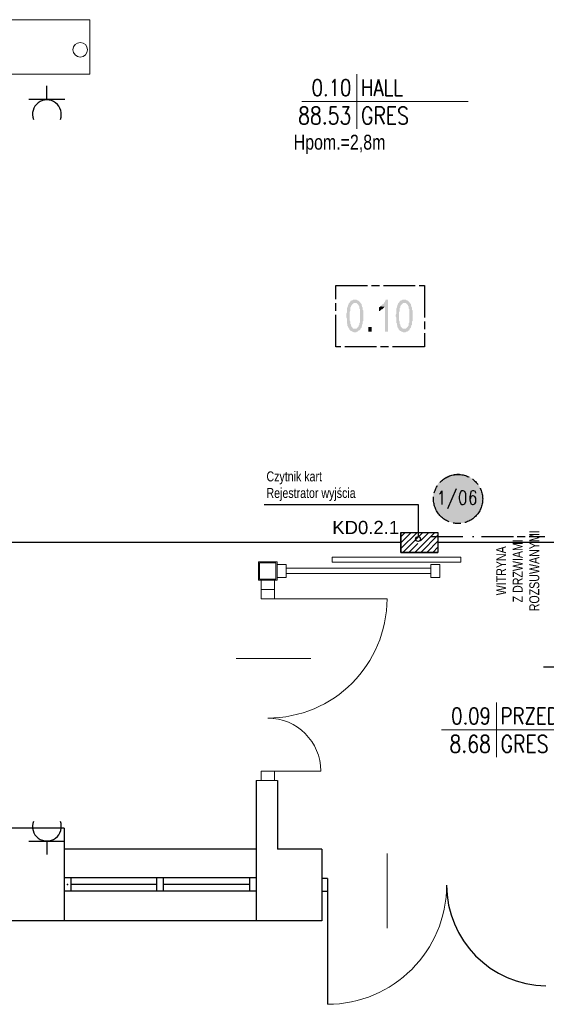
# Model space of a CAD drawing. Header units: millimetres. Extents: x 282377 to 1404227, y -783705 to 1038705.
# Tile 90 of 243: x 381073 to 381471, y 7108 to 7851. Entities that reach past the tile are written whole.
import ezdxf
from ezdxf.enums import TextEntityAlignment as Align

# ---------------------------------------------------------------- set-up
doc = ezdxf.new("R2010")
doc.units = ezdxf.units.MM
doc.linetypes.add('ACAD_ISO08W100', pattern=[36, 24, -3, 6, -3])
doc.layers.add('!!ELEKTRYKA', color=7, linetype='Continuous')
doc.layers.add('!elektryka', color=7, linetype='Continuous')
for name, color, linetype, lineweight in [('BA_drz', 7, 'Continuous', 18), ('BA_KS_ist.', 34, 'Continuous', 13), ('BA_met', 7, 'Continuous', 18), ('Cienka', 7, 'Continuous', 18), ('PG_WYPOSAŻENIE', 9, 'Continuous', 18), ('Przekrojowa', 60, 'Continuous', 18)]:
    doc.layers.add(name, color=color, linetype=linetype, lineweight=lineweight)
doc.styles.add('BIKTC', font='bikromsw.shx', dxfattribs={"width": 0.8})
doc.styles.add('ROMANS', font='romans', dxfattribs={"width": 0.7})
doc.styles.get("Standard").update_dxf_attribs({"font": 'arial.ttf'})

# ---------------------------------------------------------------- blocks, each defined once
blk = doc.blocks.new('A$C5416600d')
at = {"lineweight": 20}
for points in [[(0, 14), (14, 14), (14, 0), (0, 0)], [(0.8, 13.2), (13.2, 13.2), (13.2, 0.8), (0.8, 0.8)]]:
    blk.add_lwpolyline(points, close=True, dxfattribs=at)
blk = doc.blocks.new('bikmet')
blk.add_line((0, 1.65), (0, -1.65))
at = {"style": 'ROMANS', "width": 0.8}
blk.add_attdef('NRPOM', text='', height=1, dxfattribs=at).set_placement((-0.333, 0.333), align=Align.RIGHT)
blk.add_attdef('NWAPOM', (0.25, 0.333), '', height=1, dxfattribs=at)
blk.add_attdef('RAREA', text='', height=1.042, dxfattribs=at).set_placement((-0.333, -0.333), align=Align.TOP_RIGHT)
blk.add_attdef('PODLOGA', text='', height=1.042, dxfattribs=at).set_placement((0.25, -0.333), align=Align.TOP_LEFT)
blk = doc.blocks.new('dr1h901')
at = {"color": 7}
blk.add_line((-0.5, 0), (-0.5, 1), dxfattribs=at)
blk.add_line((0, 0.3622), (0, -0.2655))
blk.add_arc((-0.5, 0), 1, 0, 90, dxfattribs=at)
blk = doc.blocks.new('A$C6810ecfa')
at = {"layer": 'BA_KS_ist.', "color": 18, "linetype": 'Continuous', "lineweight": 20, "ltscale": 25, "true_color": 0x000000}
blk.add_circle((-1155.27, 585.29), 5.5, dxfattribs=at)

msp = doc.modelspace()

# ---------------------------------------------------------------- hatches: boundary and pattern name
at = {"layer": '!!ELEKTRYKA', "linetype": 'ACAD_ISO08W100'}
for points in [[(381326.45, 7639.37), (381326.45, 7639.37), (381325.18, 7639.37), (381324.75, 7638.95), (381324.33, 7638.95), (381323.91, 7638.53), (381323.48, 7638.53), (381323.06, 7638.1), (381323.06, 7637.68), (381322.64, 7637.26), (381322.21, 7636.83), (381326.45, 7636.83), (381326.87, 7636.83), (381327.29, 7636.83), (381327.72, 7636.83), (381328.14, 7636.41), (381328.56, 7635.99), (381328.99, 7635.56), (381329.41, 7635.14), (381329.41, 7634.71), (381329.41, 7634.71), (381329.83, 7634.29), (381329.83, 7633.87), (381329.83, 7633.02), (381329.83, 7632.6), (381330.26, 7632.17), (381330.26, 7631.33), (381330.26, 7630.48), (381330.26, 7629.63), (381330.26, 7628.79), (381330.26, 7627.94), (381330.26, 7627.09), (381330.26, 7627.09), (381330.26, 7625.82), (381330.26, 7624.98), (381330.26, 7624.13), (381330.26, 7623.71), (381330.26, 7622.86), (381330.26, 7622.01), (381329.83, 7621.59), (381329.83, 7621.17), (381329.83, 7620.32), (381329.41, 7619.9), (381329.41, 7619.47), (381329.41, 7619.05), (381328.99, 7619.05), (381328.56, 7618.63), (381328.56, 7618.2), (381328.14, 7617.78), (381327.29, 7617.36), (381326.87, 7617.36), (381326.45, 7617.36), (381322.21, 7616.93), (381322.64, 7616.51), (381323.06, 7616.09), (381323.48, 7615.66), (381323.91, 7615.66), (381324.33, 7615.24), (381324.75, 7615.24), (381325.6, 7614.82), (381326.02, 7614.82), (381326.45, 7614.82), (381326.45, 7614.82), (381327.29, 7614.82), (381327.72, 7614.82), (381328.14, 7615.24), (381328.56, 7615.24), (381328.99, 7615.66), (381329.41, 7616.09), (381329.83, 7616.09), (381330.26, 7616.51), (381330.68, 7616.93), (381330.68, 7617.36), (381331.1, 7617.78), (381331.53, 7618.2), (381331.53, 7619.05), (381331.95, 7619.47), (381331.95, 7620.32), (381331.95, 7620.32), (381332.37, 7621.17), (381332.37, 7621.59), (381332.37, 7622.01), (381332.37, 7622.86), (381332.8, 7623.28), (381332.8, 7624.13), (381332.8, 7624.98), (381332.8, 7625.4), (381332.8, 7626.25), (381332.8, 7627.09), (381332.8, 7627.52), (381332.8, 7628.36), (381332.8, 7629.21), (381332.8, 7629.63), (381332.8, 7630.48), (381332.8, 7631.33), (381332.37, 7631.75), (381332.37, 7632.17), (381332.37, 7632.6), (381332.37, 7633.44), (381331.95, 7633.87), (381331.95, 7634.71), (381331.53, 7635.14), (381331.53, 7635.99), (381331.1, 7636.41), (381331.1, 7636.41), (381330.68, 7636.83), (381330.68, 7637.26), (381330.26, 7637.68), (381329.83, 7638.1), (381329.41, 7638.53), (381328.99, 7638.53), (381328.56, 7638.95), (381328.14, 7638.95), (381327.72, 7639.37), (381327.29, 7639.37)], [(381351.42, 7639.37), (381349.73, 7639.37), (381349.73, 7638.95), (381349.31, 7638.1), (381349.31, 7637.68), (381348.88, 7637.26), (381348.46, 7636.83), (381348.04, 7635.99), (381347.61, 7635.99), (381347.19, 7635.56), (381346.77, 7635.14), (381346.34, 7634.71), (381345.92, 7634.29), (381349.31, 7633.87), (381349.31, 7615.24), (381351.42, 7615.24)], [(381363.7, 7639.37), (381363.7, 7639.37), (381362.43, 7639.37), (381362.01, 7638.95), (381361.58, 7638.95), (381361.16, 7638.53), (381360.74, 7638.53), (381360.31, 7638.1), (381360.31, 7637.68), (381359.89, 7637.26), (381359.47, 7636.83), (381363.7, 7636.83), (381364.12, 7636.83), (381364.55, 7636.83), (381364.97, 7636.83), (381365.39, 7636.41), (381365.82, 7635.99), (381366.24, 7635.56), (381366.66, 7635.14), (381366.66, 7634.71), (381366.66, 7634.71), (381367.09, 7634.29), (381367.09, 7633.87), (381367.09, 7633.02), (381367.09, 7632.6), (381367.51, 7632.17), (381367.51, 7631.33), (381367.51, 7630.48), (381367.51, 7629.63), (381367.51, 7628.79), (381367.51, 7627.94), (381367.51, 7627.09), (381367.51, 7627.09), (381367.51, 7625.82), (381367.51, 7624.98), (381367.51, 7624.13), (381367.51, 7623.71), (381367.51, 7622.86), (381367.51, 7622.01), (381367.09, 7621.59), (381367.09, 7621.17), (381367.09, 7620.32), (381367.09, 7619.9), (381366.66, 7619.47), (381366.66, 7619.05), (381366.24, 7619.05), (381366.24, 7618.63), (381365.82, 7618.2), (381365.39, 7617.78), (381364.97, 7617.36), (381364.12, 7617.36), (381363.7, 7617.36), (381359.47, 7616.93), (381359.89, 7616.51), (381360.31, 7616.09), (381360.74, 7615.66), (381361.16, 7615.66), (381361.58, 7615.24), (381362.01, 7615.24), (381362.85, 7614.82), (381363.28, 7614.82), (381363.7, 7614.82), (381363.7, 7614.82), (381364.55, 7614.82), (381364.97, 7614.82), (381365.39, 7615.24), (381365.82, 7615.24), (381366.66, 7615.66), (381367.09, 7616.09), (381367.51, 7616.09), (381367.51, 7616.51), (381367.93, 7616.93), (381367.93, 7617.36), (381368.36, 7617.78), (381368.78, 7618.2), (381368.78, 7619.05), (381369.2, 7619.47), (381369.2, 7620.32), (381369.63, 7620.32), (381369.63, 7621.17), (381369.63, 7621.59), (381369.63, 7622.01), (381369.63, 7622.86), (381370.05, 7623.28), (381370.05, 7624.13), (381370.05, 7624.98), (381370.05, 7625.4), (381370.05, 7626.25), (381370.05, 7627.09), (381370.05, 7627.52), (381370.05, 7628.36), (381370.05, 7629.21), (381370.05, 7629.63), (381370.05, 7630.48), (381370.05, 7631.33), (381369.63, 7631.75), (381369.63, 7632.17), (381369.63, 7632.6), (381369.63, 7633.44), (381369.2, 7633.87), (381369.2, 7634.71), (381368.78, 7635.14), (381368.78, 7635.99), (381368.36, 7636.41), (381368.36, 7636.41), (381367.93, 7636.83), (381367.93, 7637.26), (381367.51, 7637.68), (381367.09, 7638.1), (381366.66, 7638.53), (381366.24, 7638.53), (381365.82, 7638.95), (381365.39, 7638.95), (381364.97, 7639.37), (381364.55, 7639.37)], [(381322.21, 7636.83), (381321.79, 7636.41), (381321.79, 7635.99), (381321.37, 7635.14), (381321.37, 7634.71), (381320.94, 7633.87), (381320.94, 7633.87), (381320.94, 7633.44), (381320.52, 7632.6), (381320.52, 7632.17), (381320.52, 7631.33), (381320.52, 7630.9), (381320.52, 7630.06), (381320.52, 7629.63), (381320.1, 7628.79), (381320.1, 7627.94), (381320.1, 7627.09), (381320.1, 7626.67), (381320.1, 7625.82), (381320.52, 7624.98), (381320.52, 7624.13), (381320.52, 7623.71), (381320.52, 7622.86), (381320.52, 7622.01), (381320.52, 7621.59), (381320.94, 7620.74), (381320.94, 7620.32), (381320.94, 7619.47), (381321.37, 7619.05), (381321.37, 7618.63), (381321.79, 7618.2), (381321.79, 7617.78), (381322.21, 7617.36), (381322.21, 7616.93), (381326.45, 7617.36), (381326.45, 7617.36), (381326.02, 7617.36), (381325.6, 7617.36), (381324.75, 7617.78), (381324.75, 7618.2), (381324.33, 7618.63), (381323.91, 7619.05), (381323.91, 7619.47), (381323.48, 7619.9), (381323.48, 7619.9), (381323.48, 7620.74), (381323.06, 7621.17), (381323.06, 7621.59), (381323.06, 7622.44), (381323.06, 7622.86), (381322.64, 7623.71), (381322.64, 7624.55), (381322.64, 7625.4), (381322.64, 7626.25), (381322.64, 7627.09), (381322.64, 7627.52), (381322.64, 7628.36), (381322.64, 7629.21), (381322.64, 7630.06), (381323.06, 7630.9), (381323.06, 7631.75), (381323.06, 7632.17), (381323.06, 7633.02), (381323.06, 7633.44), (381323.48, 7633.87), (381323.48, 7634.29), (381323.91, 7634.71), (381323.91, 7635.14), (381324.33, 7635.56), (381324.75, 7635.99), (381325.18, 7636.41), (381325.6, 7636.83), (381326.02, 7636.83), (381326.45, 7636.83)], [(381345.92, 7634.29), (381345.5, 7633.87), (381345.07, 7633.87), (381344.65, 7633.44), (381344.65, 7630.48), (381344.65, 7630.48), (381345.07, 7630.9), (381345.5, 7630.9), (381345.92, 7631.33), (381346.34, 7631.75), (381346.77, 7632.17), (381347.19, 7632.17), (381347.61, 7632.6), (381348.04, 7633.02), (381348.46, 7633.44), (381348.88, 7633.87), (381349.31, 7633.87)], [(381359.47, 7636.83), (381359.04, 7636.41), (381359.04, 7635.99), (381358.62, 7635.14), (381358.62, 7634.71), (381358.2, 7633.87), (381358.2, 7633.87), (381358.2, 7633.44), (381357.77, 7632.6), (381357.77, 7632.17), (381357.77, 7631.33), (381357.77, 7630.9), (381357.77, 7630.06), (381357.77, 7629.63), (381357.77, 7628.79), (381357.35, 7627.94), (381357.35, 7627.09), (381357.35, 7626.67), (381357.77, 7625.82), (381357.77, 7624.98), (381357.77, 7624.13), (381357.77, 7623.71), (381357.77, 7622.86), (381357.77, 7622.01), (381358.2, 7621.59), (381358.2, 7620.74), (381358.2, 7620.32), (381358.62, 7619.47), (381358.62, 7619.05), (381358.62, 7618.63), (381359.04, 7618.2), (381359.04, 7617.78), (381359.47, 7617.36), (381359.47, 7616.93), (381363.7, 7617.36), (381363.7, 7617.36), (381363.28, 7617.36), (381362.85, 7617.36), (381362.43, 7617.78), (381362.01, 7618.2), (381361.58, 7618.63), (381361.16, 7619.05), (381361.16, 7619.47), (381360.74, 7619.9), (381360.74, 7619.9), (381360.74, 7620.74), (381360.31, 7621.17), (381360.31, 7621.59), (381360.31, 7622.44), (381360.31, 7622.86), (381359.89, 7623.71), (381359.89, 7624.55), (381359.89, 7625.4), (381359.89, 7626.25), (381359.89, 7627.09), (381359.89, 7627.52), (381359.89, 7628.36), (381359.89, 7629.21), (381359.89, 7630.06), (381360.31, 7630.9), (381360.31, 7631.75), (381360.31, 7632.17), (381360.31, 7633.02), (381360.74, 7633.44), (381360.74, 7633.87), (381360.74, 7634.29), (381361.16, 7634.71), (381361.16, 7635.14), (381361.58, 7635.56), (381362.01, 7635.99), (381362.43, 7636.41), (381362.85, 7636.83), (381363.28, 7636.83), (381363.7, 7636.83)]]:
    msp.add_hatch(color=7, dxfattribs=at).paths.add_polyline_path(points)
at = {"layer": '!!ELEKTRYKA'}
h = msp.add_hatch(dxfattribs=at)
h.set_pattern_fill('ANSI31', color=5)
h.set_pattern_definition([(45, (329153.1643, 41911.9247), (-2.24506403, 2.24506403), [])])
h.paths.add_polyline_path([(381374.2, 7463.71), (381374.2, 7459.06, -0.414214), (381376.06, 7457.2, -1), (381372.35, 7457.2, -0.414214), (381374.2, 7459.06), (381374.2, 7463.71), (381367.51, 7463.71), (381367.51, 7448.61), (381389.22, 7448.61), (381389.22, 7463.71)])
h.paths.add_polyline_path([(381367.51, 7463.71), (381361.15, 7463.71), (381361.15, 7448.61), (381367.51, 7448.61)])
at = {"layer": 'PG_WYPOSAŻENIE'}
h = msp.add_hatch(dxfattribs=at)
h.set_pattern_fill('ANSI31', color=5)
h.set_pattern_definition([(45, (329153.1643, 41911.9247), (-2.24506403, 2.24506403), [])])
h.paths.add_polyline_path([(381374.2, 7463.71), (381374.2, 7459.06, -0.414214), (381376.06, 7457.2, -1), (381372.35, 7457.2, -0.414214), (381374.2, 7459.06), (381374.2, 7463.71), (381367.51, 7463.71), (381367.51, 7448.61), (381389.22, 7448.61), (381389.22, 7463.71)])
h.paths.add_polyline_path([(381367.51, 7463.71), (381361.15, 7463.71), (381361.15, 7448.61), (381367.51, 7448.61)])

# ---------------------------------------------------------------- linework, layer by layer
at = {"layer": '!!ELEKTRYKA'}
for p, q in [((381257.92, 7484.69), (381374.2, 7484.69)), ((381374.2, 7484.69), (381374.2, 7460.57)), ((381361.15, 7463.71), (381361.15, 7448.61)), ((381468.86, 7362.24), (381585.14, 7362.24))]:
    msp.add_line(p, q, dxfattribs=at)
at = {"layer": '!!ELEKTRYKA', "color": 5}
msp.add_line((381361.15, 7448.61), (381389.22, 7448.61), dxfattribs=at)
at = {"layer": '!!ELEKTRYKA', "color": 217, "linetype": 'Continuous', "lineweight": -3, "true_color": 0x93278f}
for points in [[(381094.03, 7790.51), (381094.03, 7800.67)], [(381107.58, 7790.51), (381080.48, 7790.51)], [(381107.58, 7230.42), (381080.48, 7230.42)], [(381094.03, 7230.42), (381094.03, 7220.68)]]:
    msp.add_lwpolyline(points, dxfattribs=at)
at = {"layer": '!!ELEKTRYKA', "color": 7, "linetype": 'ACAD_ISO08W100', "lineweight": -3}
for points in [[(381312.05, 7649.96), (381378.94, 7649.96), (381378.94, 7603.81), (381312.05, 7603.81)], [(381407.31, 7495.01), (381406.46, 7494.59), (381405.61, 7492.89), (381405.19, 7490.78), (381405.19, 7489.08), (381405.61, 7486.97), (381406.46, 7485.27), (381407.31, 7484.85), (381408.15, 7484.85), (381409.42, 7485.27), (381410.27, 7486.97), (381410.27, 7489.08), (381410.27, 7490.78), (381410.27, 7492.89), (381409.42, 7494.59), (381408.15, 7495.01)]]:
    msp.add_lwpolyline(points, close=True, dxfattribs=at)
for points in [[(381390.37, 7492.89), (381391.22, 7493.32), (381392.07, 7495.01), (381392.07, 7484.85)], [(381403.07, 7496.7), (381396.3, 7481.46)], [(381417.89, 7493.32), (381417.47, 7494.59), (381416.2, 7495.01), (381415.35, 7495.01), (381414.08, 7494.59), (381413.66, 7492.89), (381413.23, 7490.78), (381413.23, 7488.24), (381413.66, 7486.54), (381414.08, 7485.27), (381415.35, 7484.85), (381415.77, 7484.85), (381417.04, 7485.27), (381417.89, 7486.54), (381417.89, 7487.81), (381417.89, 7488.24), (381417.89, 7489.51), (381417.04, 7490.78), (381415.77, 7491.2), (381415.35, 7491.2), (381414.08, 7490.78), (381413.66, 7489.51), (381413.23, 7488.24)]]:
    msp.add_lwpolyline(points, dxfattribs=at)
at = {"layer": '!!ELEKTRYKA', "color": 5}
msp.add_lwpolyline([(381361.15, 7463.71), (381389.22, 7463.71), (381389.22, 7448.61), (381361.15, 7448.61)], close=True, dxfattribs=at)
at = {"layer": '!!ELEKTRYKA', "color": 1, "linetype": 'ACAD_ISO08W100', "lineweight": -3}
for points in [[(381384.02, 7460.72), (381409, 7460.72)], [(381415.35, 7460.72), (381416.2, 7460.72)], [(381422.12, 7460.72), (381469.96, 7460.72)]]:
    msp.add_lwpolyline(points, dxfattribs=at)
msp.add_circle((381404.42, 7488.93), 18.55, dxfattribs=at)
at = {"layer": '!!ELEKTRYKA', "color": 5}
msp.add_circle((381374.2, 7458.72), 1.85, dxfattribs=at)
at = {"layer": '!!ELEKTRYKA', "color": 217, "linetype": 'Continuous', "lineweight": -3, "true_color": 0x93278f}
for centre, start, end in [((381094.03, 7779.18), 338.92251, 201.07749), ((381094.03, 7241.75), 158.92251, 21.07749)]:
    msp.add_arc(centre, 10.89, start, end, dxfattribs=at)
at = {"layer": '!!ELEKTRYKA', "color": 7, "linetype": 'ACAD_ISO08W100', "lineweight": -3}
msp.add_solid([(381336.61, 7615.24), (381336.61, 7618.63), (381339.15, 7615.24), (381339.15, 7618.63)], dxfattribs=at)
at = {"layer": '!!ELEKTRYKA', "color": 1, "linetype": 'ACAD_ISO08W100', "lineweight": -3}
for points in [[(381393.34, 7504.33), (381416.2, 7503.48), (381392.07, 7503.48)], [(381394.61, 7505.6), (381414.93, 7504.33), (381393.34, 7504.33)], [(381393.34, 7504.33), (381414.93, 7504.33), (381416.2, 7503.48)], [(381396.72, 7506.44), (381413.23, 7505.6), (381394.61, 7505.6)], [(381394.61, 7505.6), (381413.23, 7505.6), (381414.93, 7504.33)], [(381397.99, 7506.87), (381411.96, 7506.44), (381396.72, 7506.44)], [(381396.72, 7506.44), (381411.96, 7506.44), (381413.23, 7505.6)], [(381400.11, 7507.29), (381409.85, 7506.87), (381397.99, 7506.87)], [(381397.99, 7506.87), (381409.85, 7506.87), (381411.96, 7506.44)], [(381401.38, 7507.71), (381408.58, 7507.29), (381400.11, 7507.29)], [(381400.11, 7507.29), (381408.58, 7507.29), (381409.85, 7506.87)], [(381405.19, 7508.14), (381406.04, 7507.71), (381401.38, 7507.71)], [(381401.38, 7507.71), (381406.04, 7507.71), (381408.58, 7507.29)], [(381387.41, 7497.97), (381421.7, 7496.28), (381386.99, 7496.28)], [(381388.68, 7499.24), (381420.85, 7497.97), (381387.41, 7497.97)], [(381387.41, 7497.97), (381420.85, 7497.97), (381421.7, 7496.28)], [(381389.53, 7500.94), (381420.01, 7499.24), (381388.68, 7499.24)], [(381388.68, 7499.24), (381420.01, 7499.24), (381420.85, 7497.97)], [(381390.8, 7502.21), (381418.74, 7500.94), (381389.53, 7500.94)], [(381389.53, 7500.94), (381418.74, 7500.94), (381420.01, 7499.24)], [(381392.07, 7503.48), (381417.89, 7502.21), (381390.8, 7502.21)], [(381390.8, 7502.21), (381417.89, 7502.21), (381418.74, 7500.94)], [(381392.07, 7503.48), (381416.2, 7503.48), (381417.89, 7502.21)], [(381386.14, 7494.59), (381422.55, 7492.89), (381385.72, 7492.89)], [(381385.72, 7492.89), (381422.55, 7491.2), (381385.72, 7491.2)], [(381385.72, 7492.89), (381422.55, 7492.89), (381422.55, 7491.2)], [(381385.72, 7491.2), (381422.97, 7489.08), (381385.72, 7489.08)], [(381385.72, 7491.2), (381422.55, 7491.2), (381422.97, 7489.08)], [(381386.99, 7496.28), (381422.12, 7494.59), (381386.14, 7494.59)], [(381386.14, 7494.59), (381422.12, 7494.59), (381422.55, 7492.89)], [(381386.99, 7496.28), (381421.7, 7496.28), (381422.12, 7494.59)], [(381385.72, 7489.08), (381422.55, 7487.39), (381385.72, 7487.39)], [(381385.72, 7489.08), (381422.97, 7489.08), (381422.55, 7487.39)], [(381385.72, 7487.39), (381422.55, 7485.7), (381385.72, 7485.7)], [(381385.72, 7487.39), (381422.55, 7487.39), (381422.55, 7485.7)], [(381385.72, 7485.7), (381422.12, 7484), (381386.14, 7484)], [(381385.72, 7485.7), (381422.55, 7485.7), (381422.12, 7484)], [(381386.14, 7484), (381421.7, 7482.31), (381386.99, 7482.31)], [(381386.14, 7484), (381422.12, 7484), (381421.7, 7482.31)], [(381386.99, 7482.31), (381420.85, 7480.62), (381387.41, 7480.62)], [(381386.99, 7482.31), (381421.7, 7482.31), (381420.85, 7480.62)], [(381387.41, 7480.62), (381420.01, 7478.92), (381388.68, 7478.92)], [(381387.41, 7480.62), (381420.85, 7480.62), (381420.01, 7478.92)], [(381388.68, 7478.92), (381418.74, 7477.65), (381389.53, 7477.65)], [(381388.68, 7478.92), (381420.01, 7478.92), (381418.74, 7477.65)], [(381389.53, 7477.65), (381417.89, 7476.38), (381390.8, 7476.38)], [(381389.53, 7477.65), (381418.74, 7477.65), (381417.89, 7476.38)], [(381390.8, 7476.38), (381416.2, 7475.11), (381392.07, 7475.11)], [(381390.8, 7476.38), (381417.89, 7476.38), (381416.2, 7475.11)], [(381392.07, 7475.11), (381414.93, 7473.84), (381393.34, 7473.84)], [(381392.07, 7475.11), (381416.2, 7475.11), (381414.93, 7473.84)], [(381393.34, 7473.84), (381413.23, 7473), (381394.61, 7473)], [(381393.34, 7473.84), (381414.93, 7473.84), (381413.23, 7473)], [(381394.61, 7473), (381411.96, 7472.15), (381396.72, 7472.15)], [(381394.61, 7473), (381413.23, 7473), (381411.96, 7472.15)], [(381396.72, 7472.15), (381409.85, 7471.73), (381397.99, 7471.73)], [(381396.72, 7472.15), (381411.96, 7472.15), (381409.85, 7471.73)], [(381397.99, 7471.73), (381408.58, 7470.88), (381400.11, 7470.88)], [(381397.99, 7471.73), (381409.85, 7471.73), (381408.58, 7470.88)], [(381401.38, 7470.88), (381406.04, 7470.88), (381405.19, 7470.46)]]:
    msp.add_solid(points, dxfattribs=at)
at = {"layer": '!elektryka', "color": 6, "ltscale": 10}
for points in [[(381361.15, 7456.16), (380703.51, 7456.16), (380703.51, 7812.21), (380683.89, 7812.21)], [(381572.09, 7415.28), (381568.73, 7415.28), (381568.73, 7456.16), (381389.22, 7456.16)]]:
    msp.add_lwpolyline(points, dxfattribs=at)
at = {"color": 252, "lineweight": 20}
for p, q in [((381066.51, 7850.62), (381126.51, 7850.62)), ((381126.51, 7809.62), (381126.51, 7850.62)), ((381066.51, 7809.62), (381126.51, 7809.62)), ((381309.38, 7445.15), (381406.38, 7445.15)), ((381309.38, 7441.15), (381309.38, 7445.15)), ((381406.38, 7441.15), (381406.38, 7445.15)), ((381267.76, 7439.62), (381274.76, 7439.62)), ((381267.76, 7439.62), (381274.76, 7439.62)), ((381274.76, 7439.62), (381274.76, 7429.62)), ((381309.38, 7441.15), (381406.38, 7441.15)), ((381383.76, 7439.62), (381390.76, 7439.62)), ((381383.76, 7439.62), (381383.76, 7429.62)), ((381390.76, 7439.62), (381390.76, 7429.62)), ((381274.76, 7436.62), (381383.76, 7436.62)), ((381274.76, 7432.62), (381383.76, 7432.62)), ((381255.76, 7427.62), (381255.76, 7420.62)), ((381255.76, 7427.62), (381265.76, 7427.62)), ((381265.76, 7427.62), (381265.76, 7420.62)), ((381267.76, 7429.62), (381274.76, 7429.62)), ((381383.76, 7429.62), (381390.76, 7429.62)), ((381255.76, 7420.62), (381255.76, 7413.62)), ((381255.76, 7420.62), (381265.76, 7420.62)), ((381265.76, 7420.62), (381255.76, 7420.62)), ((381265.76, 7420.62), (381265.76, 7413.62)), ((381265.76, 7413.62), (381255.76, 7413.62)), ((381260.76, 7413.62), (381340.77, 7413.62)), ((381265.76, 7283.62), (381255.76, 7283.62)), ((381255.76, 7283.62), (381255.76, 7276.62)), ((381260.76, 7283.62), (381300.76, 7283.62)), ((381265.76, 7283.62), (381265.76, 7276.62)), ((381268.01, 7276.62), (381252.01, 7276.62)), ((381265.76, 7276.62), (381255.76, 7276.62))]:
    msp.add_line(p, q, dxfattribs=at)
at = {"color": 252}
for p, q in [((381252.01, 7276.62), (381252.01, 7170.62)), ((381268.01, 7276.62), (381268.01, 7224.62)), ((381107.01, 7240.62), (381065.01, 7240.62)), ((381107.01, 7240.62), (381107.01, 7170.62)), ((381252.01, 7224.62), (381107.01, 7224.62)), ((381301.51, 7224.62), (381268.01, 7224.62)), ((381301.51, 7224.62), (381301.51, 7170.62)), ((381107.01, 7203.12), (381107.01, 7193.12)), ((381107.01, 7203.12), (381107.01, 7193.12)), ((381252.01, 7203.12), (381107.01, 7203.12)), ((381112.01, 7203.12), (381112.01, 7193.12)), ((381177.01, 7193.12), (381177.01, 7203.12)), ((381182.01, 7193.12), (381182.01, 7203.12)), ((381247.01, 7203.12), (381247.01, 7193.12)), ((381252.01, 7203.12), (381252.01, 7193.12)), ((381305.76, 7202.62), (381301.51, 7202.62)), ((381305.76, 7202.62), (381305.76, 7192.62)), ((381107.01, 7193.12), (381252.01, 7193.12)), ((381177.01, 7198.12), (381112.01, 7198.12)), ((381247.01, 7198.12), (381182.01, 7198.12)), ((381305.76, 7192.62), (381301.51, 7192.62)), ((381305.76, 7197.62), (381305.76, 7107.62)), ((381395.93, 7192.62), (381395.62, 7192.62)), ((381301.51, 7170.62), (379840.51, 7170.62))]:
    msp.add_line(p, q, dxfattribs=at)
msp.add_arc((381471.76, 7197.62), 76, 180, 269.21452, dxfattribs=at)
msp.add_point((381109.51, 7198.12), dxfattribs=at)
at = {"layer": 'BA_met', "color": 252}
for p, q in [((381286.59, 7788.91), (381412.11, 7788.91)), ((381391.94, 7314.76), (381517.46, 7314.76))]:
    msp.add_line(p, q, dxfattribs=at)
at = {"layer": 'Cienka', "color": 252}
msp.add_arc((381260.76, 7283.62), 40, 0, 90, dxfattribs=at)
at = {"layer": 'PG_WYPOSAŻENIE', "color": 252}
for p, q in [((381257.92, 7484.69), (381374.2, 7484.69)), ((381374.2, 7484.69), (381374.2, 7460.57)), ((381361.15, 7463.71), (381361.15, 7448.61)), ((381468.86, 7362.24), (381585.14, 7362.24))]:
    msp.add_line(p, q, dxfattribs=at)
at = {"layer": 'PG_WYPOSAŻENIE', "color": 5}
msp.add_line((381361.15, 7448.61), (381389.22, 7448.61), dxfattribs=at)
msp.add_lwpolyline([(381361.15, 7463.71), (381389.22, 7463.71), (381389.22, 7448.61), (381361.15, 7448.61)], close=True, dxfattribs=at)
msp.add_circle((381374.2, 7458.72), 1.85, dxfattribs=at)

# ---------------------------------------------------------------- block references
at = {"color": 252, "lineweight": 20}
msp.add_blockref('A$C5416600d', (381253.76, 7427.62), dxfattribs=at)
at = {"layer": 'BA_drz', "color": 252, "yscale": 90, "zscale": -90}
for p, xscale, rotation in [((381260.76, 7368.62), 90, 269.9999999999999), ((381350.76, 7197.62), -90, 180)]:
    msp.add_blockref('dr1h901', p, dxfattribs=dict(at, xscale=xscale, rotation=rotation))
at = {"layer": 'BA_met', "color": 252, "xscale": 12.5, "yscale": 12.5, "zscale": 12.5}
for p, values in [((381328.01, 7788.91), {'NRPOM': '0.10', 'NWAPOM': 'HALL', 'RAREA': '88.53', 'PODLOGA': 'GRES'}), ((381433.36, 7314.76), {'NRPOM': '0.09', 'NWAPOM': 'PRZEDSIONEK', 'RAREA': '8.68', 'PODLOGA': 'GRES'})]:
    msp.add_blockref('bikmet', p, dxfattribs=at).add_auto_attribs(values)
at = {"layer": 'Przekrojowa', "color": 252}
msp.add_blockref('A$C6810ecfa', (382274.51, 7242.62), dxfattribs=at)

# ---------------------------------------------------------------- texts
at = {"layer": '!elektryka', "ltscale": 10, "insert": (381309.45, 7472.44), "char_height": 10, "width": 32.809, "attachment_point": 1}
msp.add_mtext('KD0.2.1', dxfattribs=at)
at = {"layer": 'PG_WYPOSAŻENIE', "color": 252, "attachment_point": 1, "style": 'BIKTC'}
for s, insert, char_height, width, rotation in [('Hpom.=2,8m', (381280.31, 7763.8), 11.25, 976.0193, 360), ('\\pxqc;WITRYNA\\PZ DRZWIAMI\\PROZSUWANYMI', (381433.17, 7399.43), 7.5, 70.6374, 90)]:
    msp.add_mtext(s, dxfattribs=dict(at, insert=insert, char_height=char_height, width=width, rotation=rotation))
at = {"layer": 'PG_WYPOSAŻENIE', "color": 7, "insert": (381259.77, 7509.72), "char_height": 7.5, "width": 650.6795, "attachment_point": 1, "rotation": 360, "style": 'BIKTC'}
msp.add_mtext('Czytnik kart\\PRejestrator wyjścia', dxfattribs=at)

doc.saveas('drawing.dxf')
